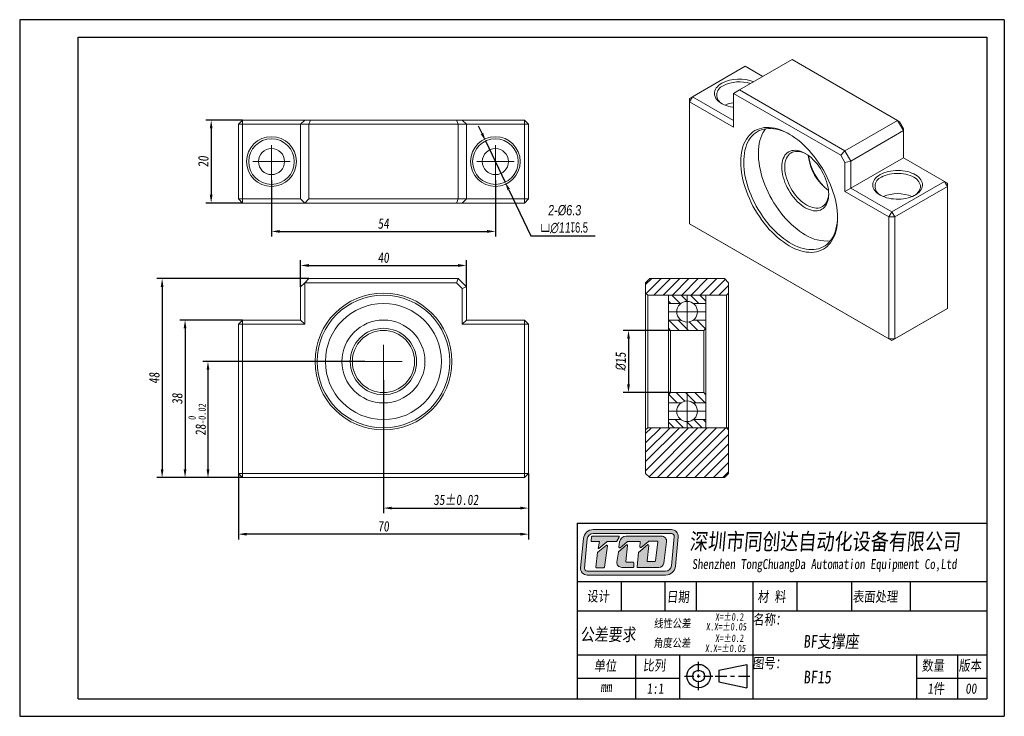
# Model space of a CAD drawing. Header units: millimetres. Extents: x 829 to 1066, y 138 to 306.
import ezdxf

# ---------------------------------------------------------------- set-up
doc = ezdxf.new("R2010")
doc.units = ezdxf.units.MM
doc.linetypes.add('CENTER2', pattern=[28.575, 19.05, -3.175, 3.175, -3.175])
doc.layers.get('0').update_dxf_attribs({"lineweight": 20})
for name, color, linetype, lineweight in [('中心线', 5, 'CENTER2', 13), ('外框', 7, 'Continuous', 25), ('文字', 3, 'Continuous', 18), ('标注', 1, 'Continuous', 13)]:
    doc.layers.add(name, color=color, linetype=linetype, lineweight=lineweight)
doc.styles.get("Standard").update_dxf_attribs({"font": 'SimSun.ttf', "width": 0.8, "oblique": 5})
doc.dimstyles.new('ISO-25', dxfattribs={"dimtxt": 2.5, "dimasz": 2, "dimexe": 1.25, "dimexo": 0, "dimtad": 1, "dimzin": 9, "dimdsep": 46, "dimtxsty": 'Standard', "dimcen": 2.5, "dimadec": 0, "dimazin": 2, "dimtfac": 1, "dimtix": 1, "dimtmove": 0, "dimatfit": 0, "dimfxl": 0, "dimarcsym": 0})
doc.dimstyles.new('ISO-25$3', dxfattribs={"dimtxt": 2.5, "dimasz": 2, "dimexe": 1.25, "dimexo": 0, "dimtad": 1, "dimtoh": 1, "dimzin": 9, "dimdsep": 46, "dimtxsty": 'Standard', "dimcen": 2.5, "dimadec": 0, "dimazin": 2, "dimtfac": 1, "dimtix": 1, "dimtmove": 0, "dimatfit": 0, "dimfxl": 0, "dimarcsym": 0})

# ---------------------------------------------------------------- blocks, each defined once
blk = doc.blocks.new('Y')
at = {"lineweight": 30}
for p, q in [((-4136.76, 2009.27), (-3862.74, 2009.27)), ((-4154.44, 2003.97), (-3857.44, 2003.97)), ((-4154.44, 2003.97), (-3857.44, 2003.97))]:
    blk.add_line(p, q, dxfattribs=at)
for points in [[(-3857.44, 2213.99), (-4154.44, 2213.99), (-4154.44, 2003.97)], [(-4136.76, 2009.27), (-4136.76, 2208.69), (-3862.74, 2208.69)]]:
    blk.add_lwpolyline(points, dxfattribs=at)
blk = doc.blocks.new('W')
at = {"lineweight": 30}
for p, q in [((-3857.44, 2213.99), (-3857.44, 2003.97)), ((-3857.44, 2213.99), (-3857.44, 2003.97)), ((-3862.74, 2208.69), (-3862.74, 2009.27))]:
    blk.add_line(p, q, dxfattribs=at)
blk.add_blockref('Y', (0, 0))
blk = doc.blocks.new('*D9')
at = {"layer": 'Defpoints', "color": 0, "transparency": 16777216}
for p in [(911.99, 223.13), (874.16, 195.13), (882.49, 195.13)]:
    blk.add_point(p, dxfattribs=at)
at = {"layer": '标注', "color": 0, "lineweight": -2, "transparency": 16777216}
for p, q in [((911.99, 223.13), (872.91, 223.13)), ((874.16, 221.13), (874.16, 197.13)), ((882.49, 195.13), (872.91, 195.13))]:
    blk.add_line(p, q, dxfattribs=at)
at = {"layer": '标注', "color": 0, "transparency": 16777216}
for points in [[(873.83, 221.13), (874.5, 221.13), (874.16, 223.13)], [(873.83, 197.13), (874.5, 197.13), (874.16, 195.13)]]:
    blk.add_solid(points, dxfattribs=at)
at = {"layer": '标注', "color": 0, "transparency": 16777216, "insert": (871.54, 209.13), "char_height": 2.5, "attachment_point": 5, "rotation": 90}
blk.add_mtext('28{\\H0.7x;\\S 0^ -0.02;}', dxfattribs=at)
blk = doc.blocks.new('*D10')
at = {"layer": 'Defpoints', "color": 0, "transparency": 16777216}
for p in [(882.49, 233.13), (868.63, 195.13), (882.49, 195.13)]:
    blk.add_point(p, dxfattribs=at)
at = {"layer": '标注', "color": 0, "lineweight": -2, "transparency": 16777216}
for p, q in [((882.49, 233.13), (867.38, 233.13)), ((868.63, 231.13), (868.63, 197.13)), ((882.49, 195.13), (867.38, 195.13))]:
    blk.add_line(p, q, dxfattribs=at)
at = {"layer": '标注', "color": 0, "transparency": 16777216}
for points in [[(868.3, 231.13), (868.96, 231.13), (868.63, 233.13)], [(868.3, 197.13), (868.96, 197.13), (868.63, 195.13)]]:
    blk.add_solid(points, dxfattribs=at)
at = {"layer": '标注', "color": 0, "transparency": 16777216, "insert": (866.76, 214.13), "char_height": 2.5, "attachment_point": 5, "rotation": 90}
blk.add_mtext('38', dxfattribs=at)
blk = doc.blocks.new('*D11')
at = {"layer": 'Defpoints', "color": 0, "transparency": 16777216}
for p in [(898.49, 243.13), (863.1, 195.13), (882.49, 195.13)]:
    blk.add_point(p, dxfattribs=at)
at = {"layer": '标注', "color": 0, "lineweight": -2, "transparency": 16777216}
for p, q in [((898.49, 243.13), (861.85, 243.13)), ((863.1, 241.13), (863.1, 197.13)), ((882.49, 195.13), (861.85, 195.13))]:
    blk.add_line(p, q, dxfattribs=at)
at = {"layer": '标注', "color": 0, "transparency": 16777216}
for points in [[(862.77, 241.13), (863.43, 241.13), (863.1, 243.13)], [(862.77, 197.13), (863.43, 197.13), (863.1, 195.13)]]:
    blk.add_solid(points, dxfattribs=at)
at = {"layer": '标注', "color": 0, "transparency": 16777216, "insert": (861.23, 219.13), "char_height": 2.5, "attachment_point": 5, "rotation": 90}
blk.add_mtext('48', dxfattribs=at)
blk = doc.blocks.new('*D12')
at = {"layer": 'Defpoints', "color": 0, "transparency": 16777216}
for p in [(936.49, 246.29), (896.49, 241.13), (936.49, 241.13)]:
    blk.add_point(p, dxfattribs=at)
at = {"layer": '标注', "color": 0, "lineweight": -2, "transparency": 16777216}
for p, q in [((896.49, 241.13), (896.49, 247.54)), ((936.49, 241.13), (936.49, 247.54)), ((898.49, 246.29), (934.49, 246.29))]:
    blk.add_line(p, q, dxfattribs=at)
at = {"layer": '标注', "color": 0, "transparency": 16777216}
for points in [[(898.49, 246.62), (898.49, 245.95), (896.49, 246.29)], [(934.49, 246.62), (934.49, 245.95), (936.49, 246.29)]]:
    blk.add_solid(points, dxfattribs=at)
at = {"layer": '标注', "color": 0, "transparency": 16777216, "insert": (916.49, 248.16), "char_height": 2.5, "attachment_point": 5}
blk.add_mtext('40', dxfattribs=at)
blk = doc.blocks.new('*D13')
at = {"layer": 'Defpoints', "color": 0, "transparency": 16777216}
for p in [(889.49, 266.83), (943.49, 266.83), (943.49, 254.5)]:
    blk.add_point(p, dxfattribs=at)
at = {"layer": '标注', "color": 0, "lineweight": -2, "transparency": 16777216}
for p, q in [((889.49, 266.83), (889.49, 253.25)), ((943.49, 266.83), (943.49, 253.25)), ((891.49, 254.5), (941.49, 254.5))]:
    blk.add_line(p, q, dxfattribs=at)
at = {"layer": '标注', "color": 0, "transparency": 16777216}
for points in [[(891.49, 254.83), (891.49, 254.16), (889.49, 254.5)], [(941.49, 254.83), (941.49, 254.16), (943.49, 254.5)]]:
    blk.add_solid(points, dxfattribs=at)
at = {"layer": '标注', "color": 0, "transparency": 16777216, "insert": (916.49, 256.37), "char_height": 2.5, "attachment_point": 5}
blk.add_mtext('54', dxfattribs=at)
blk = doc.blocks.new('*D14')
at = {"layer": 'Defpoints', "color": 0, "transparency": 16777216}
for p in [(882.49, 281.33), (874.93, 261.33), (882.49, 261.33)]:
    blk.add_point(p, dxfattribs=at)
at = {"layer": '标注', "color": 0, "lineweight": -2, "transparency": 16777216}
for p, q in [((882.49, 281.33), (873.68, 281.33)), ((874.93, 279.33), (874.93, 263.33)), ((882.49, 261.33), (873.68, 261.33))]:
    blk.add_line(p, q, dxfattribs=at)
at = {"layer": '标注', "color": 0, "transparency": 16777216}
for points in [[(874.6, 279.33), (875.26, 279.33), (874.93, 281.33)], [(874.6, 263.33), (875.26, 263.33), (874.93, 261.33)]]:
    blk.add_solid(points, dxfattribs=at)
at = {"layer": '标注', "color": 0, "transparency": 16777216, "insert": (873.05, 271.33), "char_height": 2.5, "attachment_point": 5, "rotation": 90}
blk.add_mtext('20', dxfattribs=at)
blk = doc.blocks.new('*D15')
at = {"layer": 'Defpoints', "color": 0, "transparency": 16777216}
for p in [(916.49, 218.63), (951.49, 196.13), (951.49, 187.79)]:
    blk.add_point(p, dxfattribs=at)
at = {"layer": '标注', "color": 0, "lineweight": -2, "transparency": 16777216}
for p, q in [((916.49, 218.63), (916.49, 186.54)), ((951.49, 196.13), (951.49, 186.54)), ((918.49, 187.79), (949.49, 187.79))]:
    blk.add_line(p, q, dxfattribs=at)
at = {"layer": '标注', "color": 0, "transparency": 16777216}
for points in [[(918.49, 188.13), (918.49, 187.46), (916.49, 187.79)], [(949.49, 188.13), (949.49, 187.46), (951.49, 187.79)]]:
    blk.add_solid(points, dxfattribs=at)
at = {"layer": '标注', "color": 0, "transparency": 16777216, "insert": (933.99, 189.76), "char_height": 2.5, "attachment_point": 5}
blk.add_mtext('35%%P0.02', dxfattribs=at)
blk = doc.blocks.new('*D16')
at = {"layer": 'Defpoints', "color": 0, "transparency": 16777216}
for p in [(881.49, 196.13), (951.49, 196.13), (881.49, 181.5)]:
    blk.add_point(p, dxfattribs=at)
at = {"layer": '标注', "color": 0, "lineweight": -2, "transparency": 16777216}
for p, q in [((881.49, 196.13), (881.49, 180.25)), ((951.49, 196.13), (951.49, 180.25)), ((949.49, 181.5), (883.49, 181.5))]:
    blk.add_line(p, q, dxfattribs=at)
at = {"layer": '标注', "color": 0, "transparency": 16777216}
for points in [[(883.49, 181.84), (883.49, 181.17), (881.49, 181.5)], [(949.49, 181.84), (949.49, 181.17), (951.49, 181.5)]]:
    blk.add_solid(points, dxfattribs=at)
at = {"layer": '标注', "color": 0, "transparency": 16777216, "insert": (916.49, 183.38), "char_height": 2.5, "attachment_point": 5}
blk.add_mtext('70', dxfattribs=at)
blk = doc.blocks.new('*D17')
at = {"layer": 'Defpoints', "color": 0, "transparency": 16777216}
for p in [(985.74, 230.63), (975.6, 215.63), (985.74, 215.63)]:
    blk.add_point(p, dxfattribs=at)
at = {"layer": '标注', "color": 0, "lineweight": -2, "transparency": 16777216}
for p, q in [((985.74, 230.63), (974.35, 230.63)), ((975.6, 228.63), (975.6, 217.63)), ((985.74, 215.63), (974.35, 215.63))]:
    blk.add_line(p, q, dxfattribs=at)
at = {"layer": '标注', "color": 0, "transparency": 16777216}
for points in [[(975.27, 228.63), (975.94, 228.63), (975.6, 230.63)], [(975.27, 217.63), (975.94, 217.63), (975.6, 215.63)]]:
    blk.add_solid(points, dxfattribs=at)
at = {"layer": '标注', "color": 0, "transparency": 16777216, "insert": (973.73, 223.13), "char_height": 2.5, "attachment_point": 5, "rotation": 90}
blk.add_mtext('{\\fISOCPEUR|b0|i0|c0|p34;%%C}15', dxfattribs=at)
blk = doc.blocks.new('*D18')
at = {"layer": 'Defpoints', "color": 0, "transparency": 16777216}
for p in [(941.12, 276.3), (945.85, 266.37)]:
    blk.add_point(p, dxfattribs=at)
at = {"layer": '标注', "color": 0, "lineweight": -2, "transparency": 16777216}
for p, q in [((940.26, 278.1), (939.4, 279.91)), ((941.12, 276.3), (945.85, 266.37)), ((946.71, 264.56), (952.04, 253.4)), ((952.04, 253.4), (967.59, 253.4))]:
    blk.add_line(p, q, dxfattribs=at)
at = {"layer": '标注', "color": 0, "transparency": 16777216}
for points in [[(940.56, 278.25), (939.96, 277.96), (941.12, 276.3)], [(947.02, 264.71), (946.41, 264.42), (945.85, 266.37)]]:
    blk.add_solid(points, dxfattribs=at)
at = {"layer": '标注', "color": 0, "transparency": 16777216, "insert": (960.13, 257.45), "char_height": 2.5, "attachment_point": 5}
blk.add_mtext('{\\fGulim|b0|i0|c129|p34;2-%%C6.3\\P\\fGDT|b0|i0|c0|p2;\\Q0;\\W0.67;v\\fGulim|b0|i0|c129|p34;\\Q5;\\W0.8;∅11\\fGDT|b0|i0|c0|p2;\\Q0;\\W0.67;x6.5}', dxfattribs=at)

msp = doc.modelspace()

# ---------------------------------------------------------------- hatches: boundary and pattern name
h = msp.add_hatch()
h.set_pattern_fill('ANSI31', color=2, scale=0.5)
h.set_pattern_definition([(45, (-227.3347, 8.9473), (-1.122532, 1.122532), [])])
h.paths.add_polyline_path([(985.236, 239.132), (999.236, 239.132), (999.736, 239.632), (999.736, 242.132), (998.736, 243.132), (980.736, 243.132), (979.736, 242.132), (979.736, 239.632), (980.236, 239.132)])
h.paths.add_polyline_path([(999.236, 207.132), (985.236, 207.132), (980.236, 207.132), (979.736, 206.632), (979.736, 196.132), (980.736, 195.132), (998.736, 195.132), (999.736, 196.132), (999.736, 206.632)])
h = msp.add_hatch()
h.set_pattern_fill('ANSI31', color=2, scale=0.5, angle=90)
h.set_pattern_definition([(135, (-227.3347, 8.9473), (-1.122532, -1.122532), [])])
h.paths.add_polyline_path([(989.736, 239.132), (985.236, 239.132), (985.236, 237.132), (988.236, 237.132, -0.1622777), (989.736, 237.632)])
h.paths.add_polyline_path([(994.236, 239.132), (989.736, 239.132), (989.736, 237.632, -0.1622777), (991.236, 237.132), (994.236, 237.132)])
h.paths.add_polyline_path([(994.236, 233.132), (991.236, 233.132, -0.1622777), (989.736, 232.632), (989.736, 230.632), (993.736, 230.632), (994.236, 231.132)])
h.paths.add_polyline_path([(989.736, 232.632, -0.1622777), (988.236, 233.132), (985.236, 233.132), (985.236, 231.132), (985.736, 230.632), (989.736, 230.632)])
h.paths.add_polyline_path([(989.736, 215.632), (985.736, 215.632), (985.236, 215.132), (985.236, 213.132), (988.236, 213.132, -0.1622777), (989.736, 213.632)])
h.paths.add_polyline_path([(994.236, 215.132), (993.736, 215.632), (989.736, 215.632), (989.736, 213.632, -0.1622777), (991.236, 213.132), (994.236, 213.132)])
h.paths.add_polyline_path([(994.236, 209.132), (991.236, 209.132, -0.1622777), (989.736, 208.632), (989.736, 207.132), (994.236, 207.132)])
h.paths.add_polyline_path([(989.736, 208.632, -0.1622777), (988.236, 209.132), (985.236, 209.132), (985.236, 207.132), (989.736, 207.132)])
at = {"layer": '文字'}
h = msp.add_hatch(color=256, dxfattribs=at)
h.dxf.hatch_style = 1
h.paths.add_polyline_path([(985.977, 182.602), (967.095, 182.602, 0.3871904), (964.71, 180.429), (964.051, 173.37, 0.4417631), (965.64, 171.624), (984.533, 171.624, 0.3876272), (986.918, 173.8), (987.567, 180.859, 0.4413093)])
h.paths.add_polyline_path([(985.977, 181.643, -0.4413093), (986.613, 180.946), (985.964, 173.888, -0.3876272), (984.533, 172.582), (965.64, 172.582, -0.4417631), (965.005, 173.281), (965.664, 180.34, -0.3871904), (967.095, 181.643)], flags=16)
h.paths.add_polyline_path([(973.2, 181.029, -0.5692565), (973.341, 180.793), (972.806, 179.806, -0.2751589), (972.666, 179.722), (970.512, 179.722, 0.1785487), (970.409, 179.684), (968.455, 178.016), (968.318, 178.016), (968.63, 179.725), (966.733, 179.725, -0.4551699), (966.575, 179.906), (966.709, 180.875, -0.3736999), (966.867, 181.013)], flags=0)
h.paths.add_polyline_path([(970.244, 178.801, -0.6728841), (970.5, 178.654), (969.809, 173.532, -0.3754282), (969.651, 173.394), (967.903, 173.394, -0.4451596), (967.745, 173.57), (968.112, 177.07, -0.2032664), (968.172, 177.179)], flags=0)
h.paths.add_polyline_path([(975.037, 181.029), (983.584, 181.029, -0.4535474), (984.772, 179.673), (984.086, 174.529, -0.3759441), (982.899, 173.49), (977.831, 173.49, -0.443757), (977.672, 173.665), (978.013, 177.077), (980.207, 178.94, -0.6781546), (980.469, 178.801), (980.063, 175.085, 0.4464345), (980.222, 174.908), (981.918, 174.908, 0.3783283), (982.076, 175.048), (982.646, 179.614, 0.4510331), (982.487, 179.793), (980.492, 179.793, 0.1736567), (980.39, 179.757), (978.618, 178.3, -0.6630003), (978.357, 178.437), (978.449, 179.536, 0.4388203), (978.29, 179.709), (975.385, 179.709, 0.1753949), (975.283, 179.672), (973.554, 178.232, -0.6807563), (973.294, 178.374), (973.452, 179.632, -0.3779258)], flags=0)
h.paths.add_polyline_path([(973.203, 177.234), (975.133, 178.931, -0.6841835), (975.397, 178.794), (974.978, 174.936, 0.4462884), (975.137, 174.759), (976.686, 174.759, -0.4142136), (976.846, 174.599), (976.846, 173.649, -0.4142136), (976.686, 173.49), (973.977, 173.49, -0.4294817), (972.78, 174.75), (973.15, 177.139, -0.1758286)], flags=0)
h.paths.add_polyline_path([(973.341, 180.793, 0.5692565), (973.2, 181.029), (966.867, 181.013, 0.3736999), (966.709, 180.875), (966.575, 179.906, 0.4551699), (966.733, 179.725), (968.63, 179.725), (968.318, 178.016), (968.455, 178.016), (970.409, 179.684, -0.1785487), (970.512, 179.722), (972.666, 179.722, 0.2751589), (972.806, 179.806)], flags=0)
h.paths.add_polyline_path([(970.5, 178.654, 0.6728841), (970.244, 178.801), (968.172, 177.179, 0.2032664), (968.112, 177.07), (967.745, 173.57, 0.4451596), (967.903, 173.394), (969.651, 173.394, 0.3754282), (969.809, 173.532)], flags=0)
h.paths.add_polyline_path([(975.397, 178.794, 0.6841835), (975.133, 178.931), (973.203, 177.234, 0.1758286), (973.15, 177.139), (972.78, 174.75, 0.4294817), (973.977, 173.49), (976.686, 173.49, 0.4142136), (976.846, 173.649), (976.846, 174.599, 0.4142136), (976.686, 174.759), (975.137, 174.759, -0.4462884), (974.978, 174.936)], flags=0)
h.paths.add_polyline_path([(983.584, 181.029), (975.037, 181.029, 0.3779258), (973.452, 179.632), (973.294, 178.374, 0.6807563), (973.554, 178.232), (975.283, 179.672, -0.1753949), (975.385, 179.709), (978.29, 179.709, -0.4388203), (978.449, 179.536), (978.357, 178.437, 0.6630003), (978.618, 178.3), (980.39, 179.757, -0.1736567), (980.492, 179.793), (982.487, 179.793, -0.4510331), (982.646, 179.614), (982.076, 175.048, -0.3783283), (981.918, 174.908), (980.222, 174.908, -0.4464345), (980.063, 175.085), (980.469, 178.801, 0.6781546), (980.207, 178.94), (978.013, 177.077), (977.672, 173.665, 0.443757), (977.831, 173.49), (982.899, 173.49, 0.3759441), (984.086, 174.529), (984.772, 179.673, 0.4535474)], flags=0)
h = msp.add_hatch(color=256, dxfattribs=at)
h.dxf.hatch_style = 1
h.paths.add_polyline_path([(973.341, 180.793, 0.5692565), (973.2, 181.029), (966.867, 181.013, 0.3736999), (966.709, 180.875), (966.575, 179.906, 0.4551699), (966.733, 179.725), (968.63, 179.725), (968.318, 178.016), (968.455, 178.016), (970.409, 179.684, -0.1785487), (970.512, 179.722), (972.666, 179.722, 0.2751589), (972.806, 179.806)])
h.paths.add_polyline_path([(970.5, 178.654, 0.6728841), (970.244, 178.801), (968.172, 177.179, 0.2032664), (968.112, 177.07), (967.745, 173.57, 0.4451596), (967.903, 173.394), (969.651, 173.394, 0.3754282), (969.809, 173.532)])
h.paths.add_polyline_path([(975.397, 178.794, 0.6841835), (975.133, 178.931), (973.203, 177.234, 0.1758286), (973.15, 177.139), (972.78, 174.75, 0.4294817), (973.977, 173.49), (976.686, 173.49, 0.4142136), (976.846, 173.649), (976.846, 174.599, 0.4142136), (976.686, 174.759), (975.137, 174.759, -0.4462884), (974.978, 174.936)])
h.paths.add_polyline_path([(983.584, 181.029), (975.037, 181.029, 0.3779258), (973.452, 179.632), (973.294, 178.374, 0.6807563), (973.554, 178.232), (975.283, 179.672, -0.1753949), (975.385, 179.709), (978.29, 179.709, -0.4388203), (978.449, 179.536), (978.357, 178.437, 0.6630003), (978.618, 178.3), (980.39, 179.757, -0.1736567), (980.492, 179.793), (982.487, 179.793, -0.4510331), (982.646, 179.614), (982.076, 175.048, -0.3783283), (981.918, 174.908), (980.222, 174.908, -0.4464345), (980.063, 175.085), (980.469, 178.801, 0.6781546), (980.207, 178.94), (978.013, 177.077), (977.672, 173.665, 0.443757), (977.831, 173.49), (982.899, 173.49, 0.3759441), (984.086, 174.529), (984.772, 179.673, 0.4535474)])

# ---------------------------------------------------------------- linework, layer by layer
at = {"color": 7, "linetype": 'Continuous', "lineweight": 15}
for p, q in [((1015.063, 295.943), (1002.335, 288.595)), ((1040.518, 281.248), (1015.063, 295.943)), ((1003.749, 294.309), (991.021, 286.961)), ((1007.99, 291.86), (1003.749, 294.309)), ((1000.92, 287.779), (1002.335, 288.595)), ((1000.92, 287.779), (1000.92, 279.613)), ((1026.79, 272.844), (1000.92, 287.779)), ((1002.335, 288.595), (1027.79, 273.9)), ((990.314, 285.737), (991.021, 286.961)), ((991.021, 286.961), (990.314, 286.553)), ((990.314, 285.737), (990.314, 286.553)), ((990.314, 285.737), (990.314, 256.341)), ((1000.92, 279.613), (990.314, 285.737)), ((991.021, 286.961), (1000.92, 281.246)), ((881.485, 280.333), (882.485, 281.333)), ((882.485, 280.333), (881.485, 280.333)), ((881.485, 262.333), (881.485, 280.333)), ((882.485, 280.333), (882.485, 281.333)), ((882.485, 281.333), (897.485, 281.333)), ((882.485, 280.333), (882.485, 262.333)), ((896.485, 280.333), (882.485, 280.333)), ((896.485, 280.333), (897.485, 281.333)), ((898.485, 280.333), (896.485, 280.333)), ((896.485, 262.333), (896.485, 280.333)), ((897.485, 281.333), (898.9, 281.333)), ((898.485, 280.333), (898.9, 281.333)), ((934.485, 280.333), (898.485, 280.333)), ((898.485, 280.333), (898.485, 262.333)), ((898.9, 281.333), (934.071, 281.333)), ((934.071, 281.333), (934.485, 280.333)), ((934.071, 281.333), (935.485, 281.333)), ((936.485, 280.333), (934.485, 280.333)), ((934.485, 262.333), (934.485, 280.333)), ((935.485, 281.333), (936.485, 280.333)), ((935.485, 281.333), (950.485, 281.333)), ((936.485, 280.333), (936.485, 262.333)), ((950.485, 280.333), (936.485, 280.333)), ((950.485, 281.333), (950.485, 280.333)), ((950.485, 281.333), (951.485, 280.333)), ((950.485, 262.333), (950.485, 280.333)), ((951.485, 280.333), (950.485, 280.333)), ((951.485, 280.333), (951.485, 262.333)), ((1027.79, 273.9), (1040.518, 281.248)), ((1041.933, 278.798), (1040.518, 281.248)), ((1040.933, 281.009), (1040.518, 281.248)), ((1040.933, 281.009), (1041.933, 279.276)), ((1041.933, 278.798), (1029.205, 271.451)), ((1041.933, 279.276), (1041.933, 278.798)), ((1041.933, 272.266), (1041.933, 278.798)), ((1027.79, 273.9), (1026.79, 272.844)), ((1027.79, 273.9), (1029.205, 271.451)), ((1027.79, 271.112), (1026.79, 272.844)), ((1029.205, 271.451), (1027.79, 271.112)), ((1027.79, 264.102), (1027.79, 271.112)), ((1041.933, 272.266), (1029.205, 264.918)), ((1029.205, 271.451), (1029.205, 264.918)), ((1051.832, 266.551), (1041.933, 272.266)), ((1039.104, 259.203), (1051.832, 266.551)), ((1052.539, 265.326), (1051.832, 266.551)), ((1052.539, 266.143), (1051.832, 266.551)), ((1052.539, 266.143), (1052.539, 265.326)), ((1029.205, 264.918), (1027.79, 264.102)), ((1038.397, 257.979), (1027.79, 264.102)), ((1029.205, 264.918), (1039.104, 259.203)), ((1052.539, 265.326), (1039.811, 257.979)), ((1052.539, 235.931), (1052.539, 265.326)), ((882.485, 261.333), (881.485, 262.333)), ((882.485, 262.333), (881.485, 262.333)), ((882.485, 262.333), (896.485, 262.333)), ((882.485, 261.333), (882.485, 262.333)), ((897.485, 261.333), (882.485, 261.333)), ((896.485, 262.333), (897.485, 261.333)), ((897.485, 261.333), (898.485, 262.333)), ((934.071, 261.333), (897.485, 261.333)), ((898.485, 262.333), (934.485, 262.333)), ((934.485, 262.333), (934.071, 261.333)), ((935.485, 261.333), (934.071, 261.333)), ((934.485, 262.333), (936.485, 262.333)), ((936.485, 262.333), (935.485, 261.333)), ((950.485, 261.333), (935.485, 261.333)), ((936.485, 262.333), (950.485, 262.333)), ((950.485, 262.333), (950.485, 261.333)), ((951.485, 262.333), (950.485, 261.333)), ((951.485, 262.333), (950.485, 262.333)), ((1039.104, 259.203), (1038.397, 257.979)), ((1039.811, 257.979), (1039.104, 259.203)), ((1038.397, 228.583), (1038.397, 257.979)), ((1039.811, 257.979), (1038.397, 257.979)), ((1039.811, 257.979), (1039.811, 228.583)), ((990.314, 256.341), (1038.397, 228.583)), ((990.314, 256.341), (991.021, 255.933)), ((1039.104, 228.175), (991.021, 255.933)), ((897.485, 242.132), (898.485, 243.132)), ((898.485, 243.132), (934.485, 243.132)), ((934.485, 243.132), (934.071, 242.132)), ((934.485, 243.132), (936.485, 241.132)), ((980.736, 243.132), (979.736, 242.132)), ((980.736, 243.132), (998.736, 243.132)), ((999.736, 242.132), (998.736, 243.132)), ((896.485, 241.132), (897.485, 242.132)), ((896.485, 233.132), (896.485, 241.132)), ((897.485, 242.132), (897.485, 232.132)), ((934.071, 242.132), (897.485, 242.132)), ((935.485, 240.718), (934.071, 242.132)), ((936.485, 241.132), (935.485, 240.718)), ((935.485, 232.132), (935.485, 240.718)), ((936.485, 241.132), (936.485, 233.132)), ((979.736, 239.632), (979.736, 242.132)), ((999.736, 242.132), (999.736, 239.632)), ((979.736, 239.632), (980.236, 239.132)), ((979.736, 206.632), (979.736, 239.632)), ((985.236, 239.132), (980.236, 239.132)), ((980.236, 239.132), (980.236, 207.132)), ((999.236, 239.132), (985.236, 239.132)), ((985.236, 239.132), (985.236, 231.132)), ((994.236, 231.132), (994.236, 239.132)), ((999.236, 239.132), (999.736, 239.632)), ((999.236, 207.132), (999.236, 239.132)), ((999.736, 239.632), (999.736, 206.632)), ((1051.832, 235.523), (1039.104, 228.175)), ((1039.811, 228.583), (1052.539, 235.931)), ((1051.832, 235.523), (1052.539, 235.931)), ((882.485, 233.132), (881.485, 232.132)), ((882.485, 232.132), (882.485, 233.132)), ((882.485, 233.132), (896.485, 233.132)), ((897.485, 232.132), (896.485, 233.132)), ((936.485, 233.132), (935.485, 232.132)), ((936.485, 233.132), (950.485, 233.132)), ((950.485, 233.132), (950.485, 232.132)), ((951.485, 232.132), (950.485, 233.132)), ((881.485, 196.132), (881.485, 232.132)), ((882.485, 232.132), (881.485, 232.132)), ((882.485, 232.132), (882.485, 196.132)), ((897.485, 232.132), (882.485, 232.132)), ((950.485, 232.132), (935.485, 232.132)), ((950.485, 196.132), (950.485, 232.132)), ((951.485, 232.132), (950.485, 232.132)), ((951.485, 232.132), (951.485, 196.132)), ((985.236, 231.132), (985.736, 230.632)), ((985.236, 215.132), (985.236, 231.132)), ((993.736, 230.632), (985.736, 230.632)), ((985.736, 230.632), (985.736, 215.632)), ((993.736, 230.632), (994.236, 231.132)), ((993.736, 215.632), (993.736, 230.632)), ((994.236, 231.132), (994.236, 215.132)), ((1039.811, 228.583), (1038.397, 228.583)), ((1039.104, 228.175), (1038.397, 228.583)), ((1039.104, 228.175), (1039.811, 228.583)), ((985.736, 215.632), (985.236, 215.132)), ((985.236, 215.132), (985.236, 207.132)), ((985.736, 215.632), (993.736, 215.632)), ((994.236, 215.132), (993.736, 215.632)), ((994.236, 207.132), (994.236, 215.132)), ((980.236, 207.132), (979.736, 206.632)), ((980.236, 207.132), (985.236, 207.132)), ((985.236, 207.132), (999.736, 207.132)), ((999.736, 206.632), (999.236, 207.132)), ((979.736, 196.132), (979.736, 206.632)), ((999.736, 206.632), (999.736, 196.132)), ((881.485, 196.132), (882.485, 195.132)), ((882.485, 196.132), (881.485, 196.132)), ((882.485, 196.132), (882.485, 195.132)), ((882.485, 196.132), (950.485, 196.132)), ((950.485, 195.132), (882.485, 195.132)), ((951.485, 196.132), (950.485, 196.132)), ((950.485, 195.132), (950.485, 196.132)), ((950.485, 195.132), (951.485, 196.132)), ((979.736, 196.132), (980.736, 195.132)), ((980.736, 195.132), (998.736, 195.132)), ((998.736, 195.132), (999.736, 196.132))]:
    msp.add_line(p, q, dxfattribs=at)
for p, q in [((985.236, 237.132), (988.236, 237.132)), ((991.236, 237.132), (994.236, 237.132)), ((985.236, 233.132), (988.236, 233.132)), ((991.236, 233.132), (994.236, 233.132)), ((985.236, 213.132), (988.236, 213.132)), ((991.236, 213.132), (994.236, 213.132)), ((985.236, 209.132), (988.236, 209.132)), ((991.236, 209.132), (994.236, 209.132))]:
    msp.add_line(p, q)
at = {"color": 7, "linetype": 'Continuous', "lineweight": 15, "flags": 128}
for points in [[(1000.92, 284.412), (1000.782, 284.432), (1000.212, 284.538), (999.664, 284.676), (999.142, 284.845), (998.652, 285.043), (998.199, 285.268), (997.787, 285.518), (997.42, 285.791), (997.101, 286.083), (996.835, 286.393), (996.624, 286.716), (996.469, 287.049), (996.372, 287.39), (996.335, 287.735), (996.357, 288.08), (996.439, 288.422), (996.58, 288.757), (996.777, 289.083), (997.03, 289.396), (997.335, 289.693), (997.691, 289.971), (998.092, 290.227)], [(1014.355, 277.982), (1015.06, 277.55), (1015.762, 277.072), (1016.459, 276.547), (1017.148, 275.978), (1017.826, 275.368), (1018.493, 274.718), (1019.144, 274.03), (1019.777, 273.308), (1020.391, 272.554), (1020.983, 271.771), (1021.551, 270.961), (1022.092, 270.127), (1022.605, 269.273), (1023.089, 268.401), (1023.54, 267.516), (1023.957, 266.619), (1024.34, 265.715), (1024.686, 264.806), (1024.995, 263.896), (1025.265, 262.989), (1025.494, 262.087), (1025.684, 261.193), (1025.832, 260.312), (1025.938, 259.446), (1026.001, 258.599), (1026.023, 257.773), (1026.001, 256.972), (1025.938, 256.198), (1025.832, 255.455), (1025.684, 254.745), (1025.494, 254.07), (1025.265, 253.433), (1024.995, 252.837), (1024.686, 252.284), (1024.34, 251.775), (1023.957, 251.312), (1023.54, 250.898), (1023.089, 250.533), (1022.605, 250.219), (1022.092, 249.958), (1021.551, 249.749), (1020.983, 249.595), (1020.391, 249.494), (1019.777, 249.449), (1019.144, 249.458), (1018.493, 249.523), (1017.826, 249.642), (1017.148, 249.815), (1016.459, 250.042), (1015.762, 250.322), (1015.06, 250.654), (1014.355, 251.036), (1013.651, 251.467), (1012.949, 251.946), (1012.252, 252.471), (1011.563, 253.039), (1010.884, 253.65), (1010.218, 254.3), (1009.567, 254.987), (1008.933, 255.709), (1008.32, 256.463), (1007.728, 257.247), (1007.16, 258.057), (1006.619, 258.89), (1006.105, 259.745), (1005.622, 260.616), (1005.171, 261.502), (1004.753, 262.398), (1004.371, 263.303), (1004.025, 264.211), (1003.716, 265.121), (1003.446, 266.029), (1003.216, 266.931), (1003.027, 267.824), (1002.879, 268.705), (1002.773, 269.571), (1002.709, 270.418), (1002.688, 271.244), (1002.709, 272.045), (1002.773, 272.819), (1002.879, 273.562), (1003.027, 274.273), (1003.216, 274.947), (1003.446, 275.584), (1003.716, 276.18), (1004.025, 276.734), (1004.371, 277.243), (1004.753, 277.705), (1005.171, 278.12), (1005.622, 278.484), (1006.105, 278.798), (1006.619, 279.06), (1007.16, 279.268), (1007.728, 279.423), (1008.32, 279.523), (1008.933, 279.568), (1009.567, 279.559), (1010.218, 279.495), (1010.884, 279.375), (1011.563, 279.202), (1012.252, 278.975), (1012.949, 278.695), (1013.651, 278.364), (1014.355, 277.982)], [(1014.535, 277.876), (1014.019, 278.151), (1013.332, 278.475), (1012.65, 278.748), (1011.976, 278.968), (1011.311, 279.136), (1010.66, 279.25), (1010.023, 279.309), (1009.404, 279.315), (1008.805, 279.266), (1008.228, 279.163), (1007.674, 279.006), (1007.147, 278.796), (1006.648, 278.534), (1006.179, 278.22), (1005.742, 277.856), (1005.338, 277.443), (1004.969, 276.983), (1004.636, 276.477), (1004.341, 275.927), (1004.084, 275.336), (1003.867, 274.705), (1003.69, 274.037), (1003.554, 273.334), (1003.46, 272.599), (1003.407, 271.835), (1003.397, 271.044), (1003.428, 270.23), (1003.502, 269.395), (1003.617, 268.543), (1003.773, 267.677), (1003.971, 266.799), (1004.208, 265.914), (1004.484, 265.024), (1004.798, 264.133), (1005.149, 263.245), (1005.536, 262.361), (1005.957, 261.487), (1006.41, 260.625), (1006.894, 259.777), (1007.407, 258.948), (1007.948, 258.141), (1008.513, 257.358), (1009.102, 256.602), (1009.712, 255.877), (1010.34, 255.184), (1010.984, 254.527), (1011.642, 253.908), (1012.312, 253.329), (1012.99, 252.792), (1013.675, 252.3), (1014.364, 251.853), (1015.054, 251.455), (1015.743, 251.106), (1016.428, 250.808), (1017.106, 250.561), (1017.776, 250.367), (1018.434, 250.226), (1019.078, 250.139), (1019.706, 250.107), (1020.316, 250.129), (1020.905, 250.205), (1021.47, 250.335), (1022.011, 250.518), (1022.524, 250.754), (1023.008, 251.043), (1023.461, 251.382), (1023.882, 251.77), (1024.269, 252.207), (1024.62, 252.69), (1024.934, 253.218), (1025.21, 253.789), (1025.447, 254.401), (1025.645, 255.051), (1025.801, 255.736), (1025.916, 256.455), (1025.99, 257.205), (1026.021, 257.98)], [(1008.675, 279.248), (1008.334, 278.776), (1008.019, 278.248), (1007.743, 277.677), (1007.506, 277.066), (1007.309, 276.416), (1007.152, 275.73), (1007.037, 275.011), (1006.964, 274.261), (1006.932, 273.484), (1006.943, 272.681), (1006.995, 271.856), (1007.09, 271.012), (1007.226, 270.152), (1007.402, 269.28), (1007.62, 268.398), (1007.876, 267.51), (1008.172, 266.62), (1008.505, 265.73), (1008.874, 264.843), (1009.278, 263.964), (1009.715, 263.095), (1010.184, 262.24), (1010.683, 261.401), (1011.21, 260.583), (1011.763, 259.787), (1012.34, 259.018), (1012.94, 258.277), (1013.559, 257.567), (1014.195, 256.892), (1014.847, 256.254), (1015.511, 255.654), (1016.186, 255.096), (1016.868, 254.581), (1017.555, 254.112), (1018.245, 253.689)], [(1018.245, 260.222), (1017.752, 260.531), (1017.262, 260.888), (1016.78, 261.289), (1016.31, 261.732), (1015.854, 262.214), (1015.416, 262.73), (1015, 263.276), (1014.608, 263.849), (1014.245, 264.444), (1013.911, 265.057), (1013.611, 265.682), (1013.346, 266.316), (1013.118, 266.953), (1012.929, 267.588), (1012.78, 268.218), (1012.674, 268.836), (1012.609, 269.438), (1012.588, 270.019), (1012.609, 270.576), (1012.674, 271.104), (1012.78, 271.599), (1012.929, 272.057), (1013.118, 272.474), (1013.346, 272.848), (1013.611, 273.176), (1013.911, 273.454), (1014.245, 273.682), (1014.608, 273.857), (1015, 273.978), (1015.416, 274.044), (1015.854, 274.054), (1016.31, 274.009), (1016.78, 273.909), (1017.262, 273.754), (1017.752, 273.546), (1018.245, 273.286), (1018.738, 272.977), (1019.227, 272.62), (1019.709, 272.218), (1020.179, 271.775), (1020.635, 271.294), (1021.073, 270.778), (1021.489, 270.232), (1021.881, 269.659), (1022.245, 269.064), (1022.578, 268.451), (1022.878, 267.826), (1023.144, 267.192), (1023.371, 266.555), (1023.56, 265.919), (1023.709, 265.29), (1023.815, 264.672), (1023.88, 264.07), (1023.901, 263.488), (1023.88, 262.931), (1023.815, 262.404), (1023.709, 261.909), (1023.56, 261.451), (1023.371, 261.034), (1023.144, 260.66), (1022.878, 260.332), (1022.578, 260.053), (1022.245, 259.826), (1021.881, 259.651), (1021.489, 259.53), (1021.073, 259.464), (1020.635, 259.453), (1020.179, 259.499), (1019.709, 259.599), (1019.227, 259.754), (1018.738, 259.962), (1018.245, 260.222)], [(1018.425, 273.179), (1018.123, 273.332), (1017.651, 273.53), (1017.187, 273.676), (1016.735, 273.767), (1016.297, 273.804), (1015.878, 273.785), (1015.481, 273.712), (1015.109, 273.584), (1014.765, 273.403), (1014.452, 273.17), (1014.172, 272.887), (1013.928, 272.556), (1013.722, 272.18), (1013.554, 271.762), (1013.428, 271.305), (1013.343, 270.814), (1013.3, 270.291), (1013.3, 269.742), (1013.343, 269.17), (1013.428, 268.58), (1013.554, 267.977), (1013.722, 267.366), (1013.928, 266.752), (1014.172, 266.139), (1014.452, 265.533), (1014.765, 264.939), (1015.109, 264.36), (1015.481, 263.803), (1015.878, 263.271), (1016.297, 262.769), (1016.735, 262.3), (1017.187, 261.869), (1017.651, 261.479), (1018.123, 261.133), (1018.598, 260.834)], [(1036.276, 268.184), (1036.719, 268.416), (1037.201, 268.621), (1037.715, 268.797), (1038.257, 268.943), (1038.821, 269.057), (1039.403, 269.138), (1039.995, 269.185), (1040.593, 269.198), (1041.19, 269.177), (1041.781, 269.121), (1042.358, 269.032), (1042.918, 268.909), (1043.453, 268.756), (1043.96, 268.572), (1044.432, 268.36), (1044.865, 268.122), (1045.256, 267.86), (1045.599, 267.577), (1045.891, 267.276), (1046.131, 266.96), (1046.314, 266.631), (1046.44, 266.294), (1046.507, 265.95), (1046.514, 265.605), (1046.462, 265.261), (1046.351, 264.922), (1046.182, 264.591), (1045.956, 264.271), (1045.677, 263.966), (1045.346, 263.678), (1044.967, 263.411), (1044.544, 263.166), (1044.081, 262.948), (1043.583, 262.757), (1043.054, 262.595), (1042.5, 262.465), (1041.926, 262.368), (1041.339, 262.303), (1040.743, 262.273), (1040.145, 262.278), (1039.55, 262.316), (1038.965, 262.389), (1038.396, 262.495), (1037.848, 262.633), (1037.326, 262.802), (1036.836, 263), (1036.383, 263.225), (1035.971, 263.475), (1035.603, 263.748), (1035.285, 264.04), (1035.019, 264.35), (1034.807, 264.673), (1034.653, 265.006), (1034.556, 265.347), (1034.519, 265.691), (1034.541, 266.037), (1034.623, 266.379), (1034.763, 266.714), (1034.961, 267.04), (1035.214, 267.353), (1035.519, 267.65), (1035.874, 267.928), (1036.276, 268.184)], [(1044.577, 263.184), (1044.793, 263.328), (1045.131, 263.597), (1045.419, 263.885), (1045.653, 264.189), (1045.831, 264.505), (1045.951, 264.83), (1046.011, 265.16), (1046.011, 265.493), (1045.951, 265.823), (1045.831, 266.148), (1045.653, 266.464), (1045.419, 266.768), (1045.131, 267.056), (1044.793, 267.325), (1044.407, 267.572), (1043.98, 267.794), (1043.514, 267.989), (1043.015, 268.155), (1042.489, 268.291), (1041.942, 268.393), (1041.379, 268.462), (1040.806, 268.497), (1040.231, 268.497), (1039.658, 268.462), (1039.095, 268.393), (1038.547, 268.291), (1038.021, 268.155), (1037.523, 267.989), (1037.057, 267.794), (1036.629, 267.572)], [(1018.598, 260.834), (1019.073, 260.584), (1019.545, 260.386), (1020.009, 260.24), (1020.462, 260.149), (1020.899, 260.112), (1021.318, 260.131), (1021.715, 260.204), (1022.087, 260.332), (1022.431, 260.513), (1022.744, 260.746), (1023.024, 261.029), (1023.268, 261.36), (1023.475, 261.736), (1023.642, 262.154), (1023.768, 262.61), (1023.853, 263.102), (1023.896, 263.625), (1023.899, 263.697)]]:
    msp.add_lwpolyline(points, dxfattribs=at)
at = {"color": 7, "linetype": 'Continuous', "lineweight": 15}
for centre, radius in [((889.485, 271.333), 6), ((889.485, 271.333), 5.5), ((943.485, 271.333), 6), ((943.485, 271.333), 5.5), ((889.485, 271.333), 3.15), ((943.485, 271.333), 3.15), ((916.485, 223.132), 16.5), ((916.485, 223.132), 16), ((916.485, 223.132), 14), ((916.485, 223.132), 10), ((916.485, 223.132), 8), ((916.485, 223.132), 7.5)]:
    msp.add_circle(centre, radius, dxfattribs=at)
for centre in [(989.736, 235.132), (989.736, 211.132)]:
    msp.add_circle(centre, 2.5)
for centre, radius, start, end in [((1002.365, 281.877), 9.38, 68.45608, 117.10023), ((1002.366, 281.956), 8.604, 72.07626, 117.10994), ((999.283, 287.385), 2.382, 110.59109, 244.97817), ((1002.031, 277.964), 7.655, 98.34327, 114.26134), ((1030.646, 273.913), 11.731, 185.36712, 234.6275), ((1031.629, 274.48), 12.739, 187.62696, 232.36767), ((1037.467, 265.342), 2.382, 110.59109, 244.97817), ((1040.518, 254.919), 8.695, 66.62936, 113.37064), ((1023.363, 261.578), 9.403, 237.02405, 275.5892)]:
    msp.add_arc(centre, radius, start, end, dxfattribs=at)
at = {"layer": '中心线'}
for p, q in [((889.485, 266.833), (889.485, 275.333)), ((943.485, 266.833), (943.485, 275.333)), ((884.985, 271.333), (893.985, 271.333)), ((938.985, 271.333), (947.985, 271.333)), ((989.736, 230.632), (989.736, 239.132)), ((985.236, 235.132), (994.236, 235.132)), ((916.485, 218.632), (916.485, 227.132)), ((911.985, 223.132), (920.985, 223.132)), ((989.736, 215.632), (989.736, 207.132)), ((985.236, 211.132), (994.236, 211.132))]:
    msp.add_line(p, q, dxfattribs=at)
at = {"layer": '文字', "lineweight": 30}
for p, q in [((963.206, 184.175), (1062.011, 184.175)), ((963.206, 184.175), (963.206, 141.83)), ((963.206, 170.06), (1062.011, 170.06)), ((973.846, 170.06), (973.846, 163.003)), ((984.378, 170.06), (984.378, 163.003)), ((991.907, 170.06), (991.907, 163.003)), ((1005.551, 170.06), (1005.551, 141.83)), ((1016.216, 170.06), (1016.216, 163.003)), ((1029.377, 170.06), (1029.377, 163.003)), ((1043.523, 170.06), (1043.523, 163.003)), ((963.206, 163.003), (1062.011, 163.003)), ((963.206, 152.417), (1062.011, 152.417)), ((977.321, 152.417), (977.321, 141.83)), ((987.907, 152.417), (987.907, 141.83)), ((1045.073, 152.417), (1045.073, 141.83)), ((1054.953, 152.417), (1054.953, 141.83)), ((992.52, 148.426), (992.52, 150.698)), ((997.405, 148.702), (1004.169, 150.113)), ((1004.169, 150.113), (1004.169, 144.467)), ((989.112, 147.29), (991.384, 147.29)), ((992.142, 147.29), (992.899, 147.29)), ((992.52, 146.912), (992.52, 147.669)), ((993.656, 147.29), (995.928, 147.29)), ((996.534, 147.29), (999.316, 147.29)), ((997.405, 148.702), (997.405, 145.879)), ((1000.243, 147.29), (1001.17, 147.29)), ((1002.097, 147.29), (1004.878, 147.29)), ((963.206, 146.821), (987.907, 146.821)), ((992.52, 143.883), (992.52, 146.155)), ((997.405, 145.879), (1004.169, 144.467)), ((1045.073, 146.821), (1062.011, 146.821))]:
    msp.add_line(p, q, dxfattribs=at)
at = {"layer": '文字'}
for p, q in [((966.575, 179.906), (966.709, 180.875)), ((966.867, 181.013), (973.2, 181.029)), ((967.095, 182.602), (985.977, 182.602)), ((967.095, 181.643), (985.977, 181.643)), ((973.341, 180.793), (972.806, 179.806)), ((975.037, 181.029), (983.584, 181.029)), ((986.613, 180.946), (985.964, 173.888)), ((987.567, 180.859), (986.918, 173.8)), ((964.71, 180.429), (964.051, 173.37)), ((965.664, 180.34), (965.005, 173.281)), ((968.63, 179.725), (966.733, 179.725)), ((968.172, 177.179), (970.244, 178.801)), ((968.318, 178.016), (968.63, 179.725)), ((970.409, 179.684), (968.455, 178.016)), ((970.5, 178.654), (969.809, 173.532)), ((972.666, 179.722), (970.512, 179.722)), ((973.203, 177.234), (975.133, 178.931)), ((973.294, 178.374), (973.452, 179.632)), ((975.283, 179.672), (973.554, 178.232)), ((975.397, 178.794), (974.978, 174.936)), ((978.29, 179.709), (975.385, 179.709)), ((978.013, 177.077), (980.207, 178.94)), ((978.357, 178.437), (978.449, 179.536)), ((980.39, 179.757), (978.618, 178.3)), ((980.469, 178.801), (980.063, 175.085)), ((982.487, 179.793), (980.492, 179.793)), ((982.076, 175.048), (982.646, 179.614)), ((984.772, 179.673), (984.086, 174.529)), ((967.745, 173.57), (968.112, 177.07)), ((968.455, 178.016), (968.318, 178.016)), ((972.78, 174.75), (973.15, 177.139)), ((977.672, 173.665), (978.013, 177.077)), ((978.326, 178.061), (978.326, 178.061)), ((969.651, 173.394), (967.903, 173.394)), ((976.686, 173.49), (973.977, 173.49)), ((975.137, 174.759), (976.686, 174.759)), ((976.846, 174.599), (976.846, 173.649)), ((977.831, 173.49), (982.899, 173.49)), ((980.222, 174.908), (981.918, 174.908)), ((984.533, 172.582), (965.64, 172.582)), ((984.533, 171.624), (965.64, 171.624))]:
    msp.add_line(p, q, dxfattribs=at)
at = {"layer": '文字', "lineweight": 30}
for radius in [2.823, 1.411]:
    msp.add_circle((992.52, 147.29), radius, dxfattribs=at)
at = {"layer": '文字'}
for centre, radius, start, end in [((967.095, 180.206), 2.395, 90, 174.66371), ((967.095, 180.206), 1.437, 90, 174.66371), ((966.868, 180.853), 0.16, 90.14277, 172.10561), ((973.201, 180.869), 0.16, 331.53887, 90.14277), ((975.037, 179.432), 1.597, 90, 172.81149), ((983.584, 179.832), 1.198, 352.41382, 90), ((985.977, 181.005), 1.597, 354.75075, 90), ((985.977, 181.005), 0.639, 354.75075, 90), ((966.733, 179.884), 0.16, 172.10561, 270), ((970.342, 178.675), 0.16, 352.31021, 128.05413), ((970.512, 179.563), 0.16, 90, 130.49363), ((972.666, 179.882), 0.16, 270, 331.53887), ((973.452, 178.354), 0.16, 172.81149, 309.79279), ((975.238, 178.811), 0.16, 353.7974, 131.31456), ((975.385, 179.549), 0.16, 90, 129.79279), ((978.29, 179.549), 0.16, 355.22864, 90), ((978.516, 178.424), 0.16, 175.22864, 309.4062), ((980.31, 178.819), 0.16, 353.76947, 130.34282), ((980.492, 179.633), 0.16, 90, 129.4062), ((982.487, 179.633), 0.16, 352.89219, 90), ((968.27, 177.053), 0.16, 128.05413, 174.01321), ((973.308, 177.114), 0.16, 131.31456, 171.20377), ((967.903, 173.553), 0.16, 174.01321, 270), ((969.651, 173.553), 0.16, 270, 352.31021), ((973.977, 174.687), 1.198, 177.02945, 270), ((975.137, 174.919), 0.16, 173.7974, 270), ((976.686, 174.599), 0.16, 0, 90), ((976.686, 173.649), 0.16, 270, 0), ((977.831, 173.649), 0.16, 174.28163, 270), ((980.222, 175.068), 0.16, 173.76947, 270), ((981.918, 175.068), 0.16, 270, 352.89219), ((982.899, 174.687), 1.198, 270, 352.41382), ((984.533, 174.02), 1.437, 270, 354.75075), ((984.533, 174.02), 2.395, 270, 354.75075), ((965.64, 173.221), 1.597, 174.66371, 270), ((965.64, 173.221), 0.639, 174.66371, 270)]:
    msp.add_arc(centre, radius, start, end, dxfattribs=at)

# ---------------------------------------------------------------- block references
at = {"layer": '外框', "lineweight": 25, "xscale": 0.7997008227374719, "yscale": 0.7997008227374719, "zscale": 0.7997008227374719}
msp.add_blockref('W', (4151.046, -1464.987), dxfattribs=at)

# ---------------------------------------------------------------- texts
at = {"layer": '文字', "oblique": 5, "width": 0.8}
for s, height, p in [('深圳市同创达自动化设备有限公司', 3.99211, (990.309, 177.744)), ('设计', 2.4951, (965.547, 165.294)), ('日期', 2.4951, (984.8, 165.149)), ('材 料', 2.4951, (1006.728, 165.203)), ('表面处理', 2.4951, (1029.648, 165.203)), ('X=±0.2', 1.7964, (996.517, 160.652)), ('名称：', 2.4951, (1005.586, 159.673)), ('线性公差', 1.9961, (981.698, 158.968)), ('X.X=±0.05', 1.7964, (994.294, 158.289)), ('X=±0.2', 1.7964, (996.517, 155.52)), ('角度公差', 1.9961, (981.655, 154.285)), ('X.X=±0.05', 1.7964, (994.068, 153.074)), ('单位', 2.4951, (967.291, 148.552)), ('比列', 2.4951, (979.077, 148.633)), ('图号：', 2.4951, (1005.515, 149.146)), ('数量', 2.4951, (1046.338, 148.592)), ('版本', 2.4951, (1055.273, 148.592)), (' mm', 2.4951, (967.507, 143.458)), ('1:1', 2.4951, (980.019, 143.034)), ('1件', 2.4951, (1047.756, 143.034)), ('00', 2.4951, (1056.879, 143.034))]:
    msp.add_text(s, height=height, dxfattribs=at).set_placement(p)
at = {"layer": '文字', "color": 3, "oblique": 5, "width": 0.8}
msp.add_text('Shenzhen TongChuangDa Automation Equipment Co,Ltd', height=2.39526, dxfattribs=at).set_placement((990.919, 173.09))
at = {"layer": '文字', "lineweight": 30, "oblique": 5, "width": 0.8}
for s, p in [('公差要求', (963.987, 155.782)), ('BF支撑座', (1017.783, 154.11)), ('BF15', (1017.783, 145.502))]:
    msp.add_text(s, height=3.0709, dxfattribs=at).set_placement(p)

# ---------------------------------------------------------------- dimensions: what is measured, and where the dimension line sits
at = {"layer": '标注'}
for base, p1, p2, picture, middle in [((874.93, 261.333), (882.485, 281.333), (882.485, 261.333), '*D14', (873.055, 271.333)), ((863.101, 195.132), (898.485, 243.132), (882.485, 195.132), '*D11', (861.226, 219.132)), ((868.631, 195.132), (882.485, 233.132), (882.485, 195.132), '*D10', (866.756, 214.132))]:
    dim = msp.add_linear_dim(base=base, p1=p1, p2=p2, angle=90, dimstyle='ISO-25', dxfattribs=at)
    dim.commit()
    dim.dimension.update_dxf_attribs({"geometry": picture, "text_midpoint": middle})
dim = msp.add_diameter_dim_2p(p1=(941.118, 276.297), p2=(945.853, 266.369), text='{\\fGulim|b0|i0|c129|p34;2-%%C6.3\\P\\fGDT|b0|i0|c0|p2;\\Q0;\\W0.67;v\\fGulim|b0|i0|c129|p34;\\Q5;\\W0.8;<>\\fGDT|b0|i0|c0|p2;\\Q0;\\W0.67;x6.5}', dimstyle='ISO-25$3', dxfattribs=at)
dim.commit()
dim.dimension.update_dxf_attribs({"geometry": '*D18', "text_midpoint": (960.126, 253.397), "dimtype": 163})
for base, p1, p2, picture, middle in [((943.485, 254.498), (889.485, 266.833), (943.485, 266.833), '*D13', (916.485, 256.373)), ((936.485, 246.287), (896.485, 241.132), (936.485, 241.132), '*D12', (916.485, 248.162)), ((881.485, 181.503), (951.485, 196.132), (881.485, 196.132), '*D16', (916.485, 183.378))]:
    dim = msp.add_linear_dim(base=base, p1=p1, p2=p2, dimstyle='ISO-25', dxfattribs=at)
    dim.commit()
    dim.dimension.update_dxf_attribs({"geometry": picture, "text_midpoint": middle})
for base, p1, p2, text, picture, middle in [((975.603, 215.632), (985.736, 230.632), (985.736, 215.632), '{\\fISOCPEUR|b0|i0|c0|p34;%%C}<>', '*D17', (973.728, 223.132)), ((874.162, 195.132), (911.985, 223.132), (882.485, 195.132), '<>{\\H0.7x;\\S 0^ -0.02;}', '*D9', (871.539, 209.132))]:
    dim = msp.add_linear_dim(base=base, p1=p1, p2=p2, angle=90, text=text, dimstyle='ISO-25', dxfattribs=at)
    dim.commit()
    dim.dimension.update_dxf_attribs({"geometry": picture, "text_midpoint": middle})
dim = msp.add_linear_dim(base=(951.485, 187.795), p1=(916.485, 218.632), p2=(951.485, 196.132), text='<>%%P0.02', dimstyle='ISO-25', dxfattribs=at)
dim.commit()
dim.dimension.update_dxf_attribs({"geometry": '*D15', "text_midpoint": (933.985, 189.76)})

doc.saveas('drawing.dxf')
